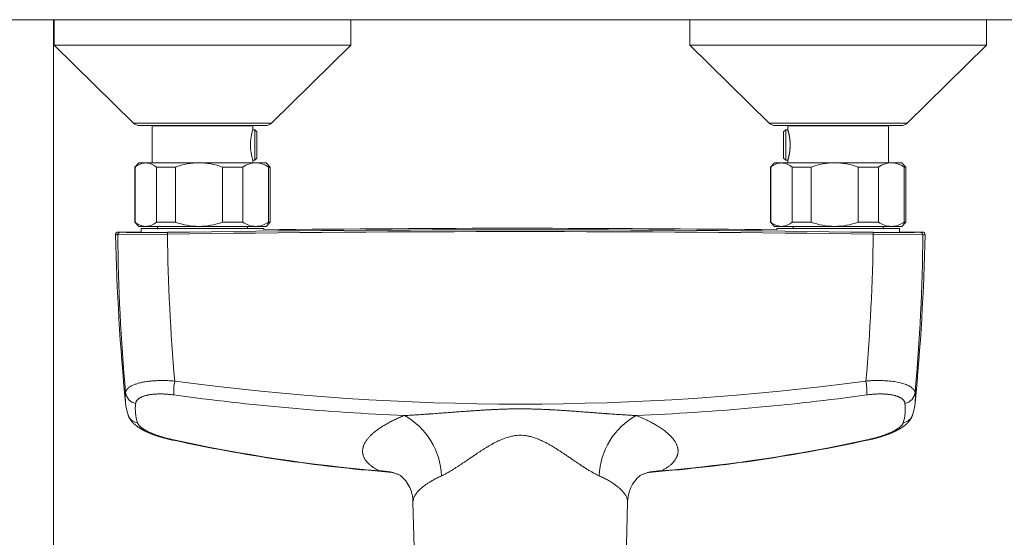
# Model space of a CAD drawing. Header units: millimetres. Extents: x 102382 to 164490, y 45733 to 103316.
# Tile 46 of 183: x 134742 to 134975, y 54768 to 54890. Entities that reach past the tile are written whole.
import ezdxf

# ---------------------------------------------------------------- set-up
doc = ezdxf.new("R2010")
doc.units = ezdxf.units.MM
for name, color, linetype, lineweight, true_color in [('_SA-PORAND', 7, 'Continuous', 9, 0x5b5b5b), ('_SA-PORAND_hatch', 254, 'Continuous', 9, 0xbebebe), ('_SA-SANTEHN', 7, 'Continuous', 0, 0x4c5f99)]:
    doc.layers.add(name, color=color, linetype=linetype, lineweight=lineweight, true_color=true_color)

msp = doc.modelspace()

# ---------------------------------------------------------------- hatches: boundary and pattern name
at = {"layer": '_SA-PORAND_hatch', "true_color": 0xb7c7cc}
h = msp.add_hatch(dxfattribs=at)
h.set_pattern_fill('Grid', color=9, scale=1000, style=0, pattern_type=2)
h.set_pattern_definition([(0, (0, 0), (0, 250), []), (90, (0, 0), (-250, 2e-14), [])])
h.paths.add_polyline_path([(134390, 53890), (135330.63, 53890), (135330.63, 54890), (134390, 54890)], flags=0)

# ---------------------------------------------------------------- linework, layer by layer
at = {"layer": '_SA-PORAND'}
msp.add_lwpolyline([(134390, 53890), (135330.63, 53890), (135330.63, 54890), (134390, 54890)], close=True, dxfattribs=at)
at = {"layer": '_SA-SANTEHN', "lineweight": 0}
for p, q in [((134750.32, 54890), (134750.32, 54884)), ((134750.32, 54890), (134820.32, 54890)), ((134820.32, 54884), (134820.32, 54890)), ((134900.32, 54890), (134900.32, 54884)), ((134900.32, 54890), (134970.32, 54890)), ((134970.32, 54884), (134970.32, 54890)), ((134750.32, 54884), (134769.06, 54865.57)), ((134750.32, 54884), (134820.32, 54884)), ((134801.57, 54865.57), (134820.32, 54884)), ((134900.32, 54884), (134919.06, 54865.57)), ((134900.32, 54884), (134970.32, 54884)), ((134951.57, 54865.57), (134970.32, 54884)), ((134769.06, 54865.57), (134801.57, 54865.57)), ((134770.47, 54865), (134800.17, 54865)), ((134773.28, 54865), (134773.42, 54864.92)), ((134773.42, 54864.92), (134773.42, 54856.2)), ((134773.42, 54864.92), (134797.22, 54864.92)), ((134797.22, 54864.92), (134797.35, 54865)), ((134797.22, 54864.07), (134797.22, 54864.92)), ((134919.06, 54865.57), (134951.57, 54865.57)), ((134920.47, 54865), (134950.17, 54865)), ((134923.28, 54865), (134923.42, 54864.92)), ((134923.42, 54864.92), (134923.42, 54864.07)), ((134923.42, 54864.92), (134947.22, 54864.92)), ((134947.22, 54864.92), (134947.35, 54865)), ((134947.22, 54856.2), (134947.22, 54864.92)), ((134797.28, 54864.07), (134797.22, 54864.07)), ((134797.28, 54864.07), (134797.28, 54864.03)), ((134797.28, 54864.03), (134797.68, 54864.03)), ((134797.68, 54856.81), (134797.68, 54864.03)), ((134797.68, 54864.03), (134798.18, 54863.52)), ((134798.18, 54863.52), (134798.18, 54857.32)), ((134922.45, 54863.52), (134922.95, 54864.03)), ((134922.45, 54857.32), (134922.45, 54863.52)), ((134922.95, 54864.03), (134922.95, 54856.81)), ((134922.95, 54864.03), (134923.35, 54864.03)), ((134923.42, 54864.07), (134923.35, 54864.07)), ((134923.35, 54864.03), (134923.35, 54864.07)), ((134770.32, 54856.2), (134769.32, 54855.2)), ((134769.32, 54855.2), (134769.32, 54842.2)), ((134769.32, 54855.2), (134769.42, 54855.2)), ((134769.42, 54855.2), (134769.42, 54842.2)), ((134770.32, 54856.2), (134771.93, 54856.2)), ((134771.93, 54856.2), (134784.49, 54856.2)), ((134774.45, 54855.2), (134778.93, 54855.2)), ((134774.45, 54842.2), (134774.45, 54855.2)), ((134778.93, 54855.2), (134778.93, 54842.2)), ((134784.49, 54856.2), (134797.87, 54856.2)), ((134790.05, 54842.2), (134790.05, 54855.2)), ((134790.05, 54855.2), (134794.83, 54855.2)), ((134794.83, 54855.2), (134794.83, 54842.2)), ((134797.22, 54856.2), (134797.22, 54856.77)), ((134797.22, 54856.77), (134797.28, 54856.77)), ((134797.68, 54856.81), (134797.28, 54856.81)), ((134797.28, 54856.81), (134797.28, 54856.77)), ((134798.18, 54857.32), (134797.68, 54856.81)), ((134797.87, 54856.2), (134800.32, 54856.2)), ((134801.32, 54855.2), (134800.32, 54856.2)), ((134800.92, 54842.2), (134800.92, 54855.2)), ((134800.92, 54855.2), (134801.32, 54855.2)), ((134801.32, 54842.2), (134801.32, 54855.2)), ((134920.32, 54856.2), (134919.32, 54855.2)), ((134919.32, 54855.2), (134919.32, 54842.2)), ((134919.32, 54855.2), (134919.42, 54855.2)), ((134919.42, 54855.2), (134919.42, 54842.2)), ((134920.32, 54856.2), (134921.93, 54856.2)), ((134921.93, 54856.2), (134934.49, 54856.2)), ((134922.95, 54856.81), (134922.45, 54857.32)), ((134923.35, 54856.81), (134922.95, 54856.81)), ((134923.35, 54856.77), (134923.35, 54856.81)), ((134923.35, 54856.77), (134923.42, 54856.77)), ((134923.42, 54856.77), (134923.42, 54856.2)), ((134924.45, 54855.2), (134928.93, 54855.2)), ((134924.45, 54842.2), (134924.45, 54855.2)), ((134928.93, 54855.2), (134928.93, 54842.2)), ((134934.49, 54856.2), (134947.87, 54856.2)), ((134940.05, 54842.2), (134940.05, 54855.2)), ((134940.05, 54855.2), (134944.83, 54855.2)), ((134944.83, 54855.2), (134944.83, 54842.2)), ((134947.87, 54856.2), (134950.32, 54856.2)), ((134951.32, 54855.2), (134950.32, 54856.2)), ((134950.92, 54842.2), (134950.92, 54855.2)), ((134950.92, 54855.2), (134951.32, 54855.2)), ((134951.32, 54842.2), (134951.32, 54855.2)), ((134769.32, 54842.2), (134770.32, 54841.2)), ((134769.32, 54842.2), (134769.42, 54842.2)), ((134770.32, 54841.2), (134771.93, 54841.2)), ((134771.93, 54841.2), (134784.49, 54841.2)), ((134774.45, 54842.2), (134778.93, 54842.2)), ((134774.72, 54841.2), (134774.72, 54840.7)), ((134784.49, 54841.2), (134797.87, 54841.2)), ((134790.05, 54842.2), (134794.83, 54842.2)), ((134795.92, 54840.7), (134795.92, 54841.2)), ((134797.87, 54841.2), (134800.32, 54841.2)), ((134800.32, 54841.2), (134801.32, 54842.2)), ((134800.92, 54842.2), (134801.32, 54842.2)), ((134919.32, 54842.2), (134920.32, 54841.2)), ((134919.32, 54842.2), (134919.42, 54842.2)), ((134920.32, 54841.2), (134921.93, 54841.2)), ((134921.93, 54841.2), (134934.49, 54841.2)), ((134924.45, 54842.2), (134928.93, 54842.2)), ((134924.72, 54841.2), (134924.72, 54840.7)), ((134934.49, 54841.2), (134947.87, 54841.2)), ((134940.05, 54842.2), (134944.83, 54842.2)), ((134945.92, 54840.7), (134945.92, 54841.2)), ((134947.87, 54841.2), (134950.32, 54841.2)), ((134950.32, 54841.2), (134951.32, 54842.2)), ((134950.92, 54842.2), (134951.32, 54842.2)), ((134765.33, 54839.22), (134764.79, 54839.25)), ((134777.03, 54839.37), (134765.33, 54839.22)), ((134770.82, 54839.96), (134765.39, 54839.87)), ((134765.39, 54839.87), (134765.39, 54839.87)), ((134770.82, 54840.7), (134770.82, 54839.96)), ((134770.82, 54840.7), (134799.82, 54840.7)), ((134799.82, 54840.39), (134799.82, 54840.7)), ((134920.82, 54840.7), (134920.82, 54840.39)), ((134920.82, 54840.7), (134949.82, 54840.7)), ((134955.3, 54839.22), (134943.6, 54839.37)), ((134949.82, 54839.95), (134949.82, 54840.7)), ((134955.24, 54839.86), (134949.82, 54839.96)), ((134955.24, 54839.86), (134955.24, 54839.86)), ((134955.84, 54839.25), (134955.3, 54839.22)), ((134955.84, 54839.25), (134955.84, 54839.25)), ((134778.52, 54790.81), (134778.45, 54790.73)), ((134942.11, 54790.81), (134942.18, 54790.73)), ((134829.23, 54783.22), (134827.07, 54783.47)), ((134893.56, 54783.47), (134891.41, 54783.22)), ((134834.99, 54776.08), (134835.51, 54757.04)), ((134885.12, 54757.04), (134885.64, 54776.08))]:
    msp.add_line(p, q, dxfattribs=at)
at = {"layer": '_SA-SANTEHN', "lineweight": 13}
for points in [[(135150.32, 54890), (134570.32, 54890)], [(135123.95, 54890), (134596.68, 54890)]]:
    msp.add_lwpolyline(points, dxfattribs=at)
at = {"layer": '_SA-SANTEHN', "lineweight": 0}
for centre, radius, start, end in [((134770.47, 54867), 2, 225.4958, 270), ((134800.17, 54867), 2, 270, 314.5042), ((134920.47, 54867), 2, 225.4958, 270), ((134950.17, 54867), 2, 270, 314.5042), ((134808.54, 54860.42), 11.9, 162.1381, 197.8604), ((134772.12, 54852.06), 4.14, 92.6393, 130.7424), ((134771.74, 54852.06), 4.14, 49.2575, 87.3608), ((134784.63, 54839.45), 16.75, 90.4899, 109.9046), ((134784.35, 54839.45), 16.75, 70.0962, 89.5094), ((134798.04, 54850.55), 5.66, 91.7253, 124.6329), ((134797.7, 54850.55), 5.66, 55.364, 88.2778), ((134922.12, 54852.06), 4.14, 92.6393, 130.7424), ((134921.74, 54852.06), 4.14, 49.2575, 87.3608), ((134934.63, 54839.45), 16.75, 90.4899, 109.9046), ((134934.35, 54839.45), 16.75, 70.0962, 89.5094), ((134948.04, 54850.55), 5.66, 91.7253, 124.6329), ((134947.7, 54850.55), 5.66, 55.364, 88.2778), ((134772.12, 54845.34), 4.14, 229.2575, 267.3607), ((134771.74, 54845.34), 4.14, 272.6392, 310.7425), ((134784.63, 54857.95), 16.75, 250.0952, 269.5104), ((134784.35, 54857.95), 16.75, 270.49, 289.9045), ((134798.04, 54846.86), 5.66, 235.3641, 268.2776), ((134797.7, 54846.86), 5.66, 271.7221, 304.6361), ((134922.12, 54845.34), 4.14, 229.2575, 267.3607), ((134921.74, 54845.34), 4.14, 272.6392, 310.7425), ((134934.63, 54857.95), 16.75, 250.0952, 269.5104), ((134934.35, 54857.95), 16.75, 270.49, 289.9045), ((134948.04, 54846.86), 5.66, 235.3641, 268.2776), ((134947.7, 54846.86), 5.66, 271.7221, 304.6361), ((134765.39, 54839.26), 0.603, 90.3602, 181.1518), ((135304.43, 54851.48), 539.78, 181.2981, 185.5201), ((134765.93, 54839.21), 0.599, 91.3191, 178.9291), ((135226.18, 54843.33), 460.86, 180.5114, 185.152), ((134860.24, 49080.95), 5759.02, 89.170581, 90.827828), ((134778.11, 54839.47), 1.09, 161.9802, 185.0703), ((135270.43, 54846.7), 493.46, 180.8516, 184.8834), ((134860.23, 49014.53), 5825.87, 89.180573, 90.817839), ((134860.27, 49873.64), 4967.12, 89.30155, 90.69732), ((134450.2, 54846.7), 493.46, 355.1166, 359.1481), ((134942.52, 54839.46), 1.09, 354.926, 18.0191), ((134494.45, 54843.33), 460.87, 354.848, 359.4881), ((134416.21, 54851.48), 539.77, 354.4798, 358.7017), ((134954.7, 54839.2), 0.599, 1.0493, 88.6997), ((134955.24, 54839.26), 0.604, 358.9236, 89.8119), ((134791.62, 54802.21), 13.09, 169.0507, 183.4272), ((134860.32, 55412.12), 612.87, 262.35355, 277.64645), ((134929.01, 54802.21), 13.09, 356.5728, 10.9493), ((134770.08, 54802.31), 2.93, 187.1855, 259.5125), ((134950.55, 54802.31), 2.93, 280.4875, 352.8145), ((134780.32, 54800.81), 13.22, 185.4382, 198.0693), ((134780.47, 54798.14), 11, 173.2315, 197.4917), ((134857.75, 55380.5), 584.47, 262.21221, 267.56886), ((134862.88, 55380.49), 584.46, 272.43112, 277.78785), ((134940.16, 54798.14), 11, 342.5084, 6.7684), ((134940.31, 54800.81), 13.22, 341.9308, 354.5619), ((134770.41, 54797.61), 2.81, 198.7485, 261.1684), ((134824.68, 54781.66), 17.05, 2.25, 60.9652), ((134895.91, 54781.68), 17.01, 118.9596, 177.8252), ((134950.22, 54797.61), 2.81, 278.8317, 341.2466), ((134860.26, 55168.06), 386.1, 257.7674, 265.3921), ((134860.4, 55168.33), 386.3, 257.7629, 265.0497), ((134860.37, 55168.08), 386.12, 274.6077, 282.2325), ((134860.23, 55168.33), 386.3, 274.9503, 282.2371), ((134827.52, 54773.5), 9.98, 62.8332, 92.5935), ((134893.11, 54773.5), 9.98, 87.4065, 117.1686)]:
    msp.add_arc(centre, radius, start, end, dxfattribs=at)
at = {"layer": '_SA-SANTEHN', "lineweight": 0, "extrusion": (0, 0, -1)}
for centre, radius, start, end in [((-134766.08, 54843.65), 3.85, 272.433, 280.3582), ((-134771.62, 55084.81), 245.07, 268.7235, 271.3332), ((-134949.04, 55086.08), 246.34, 268.6799, 271.2762), ((-134954.65, 54842.67), 2.87, 258.0934, 268.6957), ((-134778.73, 54800.67), 11.62, 354.5201, 6.3353), ((-134941.9, 54800.66), 11.63, 173.6659, 185.4754), ((-134828.56, 54775.64), 7.6, 95.0242, 117.4365), ((-134892.07, 54775.63), 7.61, 62.4625, 84.9804), ((-134826.91, 54776.16), 8.08, 129.3719, 180.6064), ((-134893.74, 54776.16), 8.1, 359.4146, 50.4125)]:
    msp.add_arc(centre, radius, start, end, dxfattribs=at)
at = {"layer": '_SA-SANTEHN', "lineweight": 0}
for points, knots in [([(134923.42, 54856.77), (134923.42, 54856.77), (134923.41, 54856.77), (134923.42, 54856.78), (134923.42, 54856.8), (134923.43, 54856.83), (134923.44, 54856.86), (134923.45, 54856.89), (134923.46, 54856.93), (134923.48, 54856.98), (134923.49, 54857.03), (134923.51, 54857.09), (134923.53, 54857.15), (134923.55, 54857.22), (134923.56, 54857.29), (134923.59, 54857.39), (134923.62, 54857.52), (134923.66, 54857.67), (134923.69, 54857.82), (134923.72, 54857.95), (134923.75, 54858.1), (134923.78, 54858.26), (134923.82, 54858.44), (134923.85, 54858.63), (134923.88, 54858.81), (134923.9, 54859), (134923.92, 54859.19), (134923.94, 54859.38), (134923.96, 54859.58), (134923.97, 54859.77), (134923.98, 54859.98), (134923.99, 54860.18), (134923.99, 54860.35), (134923.99, 54860.53), (134923.99, 54860.75), (134923.98, 54860.99), (134923.96, 54861.2), (134923.95, 54861.37), (134923.94, 54861.52), (134923.92, 54861.66), (134923.91, 54861.79), (134923.89, 54861.93), (134923.87, 54862.06), (134923.85, 54862.19), (134923.83, 54862.32), (134923.81, 54862.44), (134923.79, 54862.56), (134923.76, 54862.71), (134923.73, 54862.88), (134923.69, 54863.06), (134923.65, 54863.2), (134923.62, 54863.32), (134923.6, 54863.43), (134923.57, 54863.55), (134923.54, 54863.65), (134923.51, 54863.75), (134923.49, 54863.83), (134923.47, 54863.91), (134923.44, 54863.98), (134923.43, 54864.02), (134923.42, 54864.05), (134923.42, 54864.06), (134923.42, 54864.07), (134923.42, 54864.07), (134923.42, 54864.07)], [0, 0, 0, 0, 0.000788, 0.023716, 0.040286, 0.056905, 0.069496, 0.082109, 0.094841, 0.107573, 0.120393, 0.133212, 0.146152, 0.159113, 0.172012, 0.184933, 0.207733, 0.230648, 0.247185, 0.263766, 0.280492, 0.297263, 0.317592, 0.338003, 0.35519, 0.372427, 0.390701, 0.409039, 0.425913, 0.442839, 0.461687, 0.480609, 0.493339, 0.506093, 0.528617, 0.551269, 0.567634, 0.584046, 0.596622, 0.609218, 0.62193, 0.634642, 0.647439, 0.660235, 0.673149, 0.686084, 0.699138, 0.712213, 0.735287, 0.75848, 0.77522, 0.792005, 0.808808, 0.825657, 0.846087, 0.866603, 0.883884, 0.901219, 0.92559, 0.950198, 0.962586, 0.974974, 0.987476, 1, 1, 1, 1]), ([(134767.18, 54801.95), (134767.19, 54802.02), (134767.21, 54802.16), (134767.29, 54802.37), (134767.41, 54802.57), (134767.55, 54802.77), (134767.73, 54802.96), (134767.93, 54803.14), (134768.17, 54803.31), (134768.44, 54803.48), (134768.74, 54803.64), (134769.08, 54803.79), (134769.44, 54803.93), (134769.82, 54804.06), (134770.24, 54804.19), (134770.67, 54804.3), (134771.11, 54804.4), (134771.58, 54804.49), (134772.07, 54804.57), (134772.49, 54804.63), (134772.83, 54804.66), (134773.08, 54804.69), (134773.33, 54804.71), (134773.58, 54804.74), (134773.84, 54804.75), (134774.1, 54804.77), (134774.46, 54804.79), (134774.93, 54804.81), (134775.51, 54804.82), (134776.12, 54804.82), (134776.76, 54804.81), (134777.41, 54804.79), (134778.08, 54804.75), (134778.54, 54804.71), (134778.77, 54804.7)], [0, 0, 0, 0, 0.036613, 0.073044, 0.109226, 0.145094, 0.180582, 0.21563, 0.250178, 0.286027, 0.321876, 0.357681, 0.3934, 0.428989, 0.464405, 0.499609, 0.53341, 0.56766, 0.602322, 0.637355, 0.653195, 0.669097, 0.685057, 0.701071, 0.717135, 0.733244, 0.749394, 0.782853, 0.817212, 0.852405, 0.888359, 0.924998, 0.96224, 1, 1, 1, 1]), ([(134941.86, 54804.7), (134942.17, 54804.72), (134942.77, 54804.77), (134943.66, 54804.81), (134944.54, 54804.82), (134945.4, 54804.82), (134946.24, 54804.79), (134947.05, 54804.74), (134947.83, 54804.66), (134948.57, 54804.57), (134949.28, 54804.45), (134949.95, 54804.31), (134950.56, 54804.14), (134951.12, 54803.96), (134951.63, 54803.76), (134952.07, 54803.54), (134952.46, 54803.3), (134952.79, 54803.06), (134953.06, 54802.8), (134953.26, 54802.52), (134953.4, 54802.24), (134953.44, 54802.05), (134953.45, 54801.95)], [0, 0, 0, 0, 0.049751, 0.099486, 0.149223, 0.198975, 0.248758, 0.298587, 0.348485, 0.398483, 0.448626, 0.49897, 0.54937, 0.599662, 0.649882, 0.700047, 0.750166, 0.800237, 0.850256, 0.900222, 0.950133, 1, 1, 1, 1]), ([(134778.55, 54801.43), (134778.42, 54801.44), (134778.16, 54801.48), (134777.76, 54801.52), (134777.37, 54801.56), (134776.98, 54801.59), (134776.6, 54801.62), (134776.22, 54801.64), (134775.85, 54801.65), (134775.49, 54801.65), (134775.13, 54801.65), (134774.77, 54801.65), (134774.42, 54801.63), (134774.08, 54801.61), (134773.75, 54801.58), (134773.43, 54801.55), (134773.12, 54801.51), (134772.82, 54801.46), (134772.53, 54801.41), (134772.25, 54801.35), (134771.99, 54801.29), (134771.73, 54801.22), (134771.48, 54801.14), (134771.25, 54801.06), (134771.04, 54800.97), (134770.84, 54800.88), (134770.65, 54800.78), (134770.48, 54800.68), (134770.32, 54800.57), (134770.17, 54800.46), (134770.04, 54800.34), (134769.92, 54800.22), (134769.82, 54800.1), (134769.73, 54799.97), (134769.66, 54799.84), (134769.61, 54799.71), (134769.57, 54799.57), (134769.56, 54799.48), (134769.55, 54799.43)], [0, 0, 0, 0, 0.028091, 0.056168, 0.084276, 0.112461, 0.140623, 0.168138, 0.195618, 0.223105, 0.250641, 0.278721, 0.30669, 0.334594, 0.362478, 0.390544, 0.418131, 0.445601, 0.473, 0.500377, 0.528272, 0.556168, 0.584113, 0.612158, 0.640161, 0.667516, 0.694872, 0.722274, 0.749766, 0.777757, 0.805688, 0.833602, 0.861546, 0.889666, 0.91731, 0.944885, 0.972434, 1, 1, 1, 1]), ([(134951.08, 54799.43), (134951.07, 54799.48), (134951.06, 54799.57), (134951.02, 54799.71), (134950.96, 54799.85), (134950.89, 54799.98), (134950.81, 54800.11), (134950.7, 54800.23), (134950.59, 54800.35), (134950.46, 54800.46), (134950.31, 54800.57), (134950.15, 54800.68), (134949.97, 54800.79), (134949.78, 54800.88), (134949.58, 54800.98), (134949.36, 54801.06), (134949.13, 54801.15), (134948.88, 54801.22), (134948.63, 54801.29), (134948.36, 54801.36), (134948.08, 54801.42), (134947.79, 54801.47), (134947.48, 54801.51), (134947.17, 54801.55), (134946.85, 54801.59), (134946.52, 54801.61), (134946.18, 54801.63), (134945.84, 54801.65), (134945.48, 54801.65), (134945.09, 54801.66), (134944.67, 54801.65), (134944.26, 54801.63), (134943.83, 54801.61), (134943.4, 54801.57), (134942.96, 54801.53), (134942.52, 54801.49), (134942.23, 54801.45), (134942.08, 54801.43)], [0, 0, 0, 0, 0.028087, 0.056159, 0.084264, 0.112448, 0.140592, 0.168082, 0.195546, 0.223029, 0.250574, 0.278633, 0.3066, 0.334521, 0.362444, 0.390542, 0.418162, 0.445688, 0.473168, 0.500649, 0.5286, 0.556541, 0.58452, 0.612589, 0.640573, 0.667884, 0.695206, 0.722583, 0.750058, 0.781193, 0.812292, 0.843416, 0.874628, 0.906011, 0.937327, 0.968636, 1, 1, 1, 1]), ([(134832.96, 54796.56), (134833.15, 54796.57), (134833.55, 54796.59), (134834.15, 54796.62), (134834.78, 54796.65), (134835.43, 54796.69), (134836.1, 54796.73), (134836.79, 54796.78), (134837.47, 54796.82), (134838.13, 54796.87), (134838.6, 54796.9), (134838.9, 54796.92), (134839.03, 54796.93), (134839.16, 54796.94), (134839.29, 54796.95), (134839.42, 54796.96), (134839.55, 54796.97), (134839.68, 54796.98), (134840.03, 54797), (134840.6, 54797.05), (134841.44, 54797.11), (134842.33, 54797.18), (134843.27, 54797.25), (134844.22, 54797.32), (134845.12, 54797.39), (134845.96, 54797.45), (134846.74, 54797.51), (134847.52, 54797.57), (134848.37, 54797.63), (134849.27, 54797.69), (134850.22, 54797.75), (134851.16, 54797.81), (134851.85, 54797.86), (134852.31, 54797.88), (134852.54, 54797.9), (134852.76, 54797.91), (134852.99, 54797.92), (134853.21, 54797.93), (134853.44, 54797.94), (134853.83, 54797.96), (134854.38, 54797.99), (134855.14, 54798.02), (134855.97, 54798.05), (134856.87, 54798.08), (134857.76, 54798.11), (134858.62, 54798.12), (134859.47, 54798.13), (134860.34, 54798.14), (134861.23, 54798.13), (134862.16, 54798.12), (134863.11, 54798.1), (134864.07, 54798.07), (134864.93, 54798.04), (134865.67, 54798.02), (134866.13, 54797.99), (134866.43, 54797.98), (134866.57, 54797.97), (134866.72, 54797.97), (134866.86, 54797.96), (134867, 54797.95), (134867.14, 54797.95), (134867.49, 54797.93), (134868.06, 54797.9), (134868.89, 54797.85), (134869.78, 54797.79), (134870.72, 54797.73), (134871.68, 54797.67), (134872.54, 54797.61), (134873.29, 54797.55), (134873.91, 54797.51), (134874.54, 54797.46), (134875.16, 54797.41), (134875.89, 54797.36), (134876.73, 54797.3), (134877.68, 54797.22), (134878.61, 54797.15), (134879.53, 54797.08), (134880.17, 54797.04), (134880.55, 54797.01), (134880.67, 54797), (134880.78, 54796.99), (134880.9, 54796.98), (134881.03, 54796.97), (134881.37, 54796.95), (134881.9, 54796.91), (134882.61, 54796.86), (134883.31, 54796.81), (134883.99, 54796.77), (134884.65, 54796.73), (134885.29, 54796.69), (134885.92, 54796.65), (134886.52, 54796.62), (134887.1, 54796.59), (134887.49, 54796.57), (134887.67, 54796.56)], [0, 0, 0, 0, 0.010882, 0.022135, 0.033759, 0.045754, 0.058119, 0.070854, 0.08396, 0.095561, 0.107436, 0.109801, 0.112177, 0.114563, 0.11696, 0.119368, 0.121786, 0.124215, 0.126371, 0.140921, 0.155649, 0.172602, 0.189785, 0.207198, 0.224841, 0.238865, 0.253097, 0.267498, 0.28168, 0.299414, 0.316795, 0.333824, 0.3505, 0.354638, 0.358753, 0.362847, 0.366918, 0.370967, 0.374996, 0.379625, 0.392246, 0.404707, 0.421311, 0.437624, 0.453648, 0.469383, 0.484831, 0.499994, 0.516512, 0.533368, 0.550564, 0.568102, 0.585983, 0.597169, 0.608486, 0.611045, 0.61361, 0.616182, 0.618761, 0.621346, 0.623938, 0.626329, 0.640544, 0.65503, 0.671822, 0.688968, 0.706467, 0.72432, 0.735723, 0.747267, 0.758667, 0.769918, 0.781078, 0.798646, 0.815985, 0.833094, 0.849974, 0.866386, 0.868519, 0.870648, 0.872773, 0.874894, 0.877423, 0.87996, 0.893352, 0.90641, 0.919316, 0.931878, 0.944094, 0.955965, 0.967492, 0.978673, 0.989509, 1, 1, 1, 1]), ([(134767.75, 54796.71), (134767.76, 54796.69), (134767.77, 54796.65), (134767.78, 54796.6), (134767.8, 54796.56), (134767.81, 54796.54), (134767.82, 54796.51), (134767.83, 54796.49), (134767.84, 54796.46), (134767.85, 54796.42), (134767.88, 54796.37), (134767.9, 54796.3), (134767.94, 54796.22), (134767.99, 54796.12), (134768.04, 54796.02), (134768.12, 54795.89), (134768.21, 54795.74), (134768.32, 54795.57), (134768.41, 54795.44), (134768.47, 54795.36), (134768.51, 54795.31), (134768.55, 54795.26), (134768.59, 54795.21), (134768.63, 54795.16), (134768.67, 54795.11), (134768.72, 54795.06), (134768.76, 54795.01), (134768.8, 54794.97), (134768.83, 54794.94), (134768.86, 54794.9), (134768.89, 54794.87), (134768.91, 54794.85), (134768.94, 54794.82), (134768.97, 54794.79), (134769, 54794.76), (134769.03, 54794.73), (134769.07, 54794.69), (134769.11, 54794.65), (134769.15, 54794.62), (134769.18, 54794.59), (134769.21, 54794.56), (134769.24, 54794.53), (134769.28, 54794.5), (134769.32, 54794.46), (134769.37, 54794.42), (134769.42, 54794.38), (134769.47, 54794.34), (134769.5, 54794.31), (134769.54, 54794.28), (134769.58, 54794.25), (134769.62, 54794.22), (134769.65, 54794.19), (134769.68, 54794.17), (134769.71, 54794.14), (134769.75, 54794.12), (134769.79, 54794.08), (134769.85, 54794.04), (134769.91, 54794), (134769.97, 54793.96), (134770.02, 54793.92), (134770.07, 54793.88), (134770.12, 54793.85), (134770.19, 54793.8), (134770.25, 54793.76), (134770.31, 54793.72), (134770.37, 54793.68), (134770.44, 54793.64), (134770.51, 54793.59), (134770.59, 54793.54), (134770.67, 54793.5), (134770.74, 54793.46), (134770.8, 54793.42), (134770.86, 54793.39), (134770.92, 54793.35), (134770.98, 54793.32), (134771.05, 54793.28), (134771.12, 54793.24), (134771.19, 54793.2), (134771.26, 54793.16), (134771.34, 54793.12), (134771.42, 54793.08), (134771.5, 54793.04), (134771.57, 54793), (134771.65, 54792.96), (134771.74, 54792.92), (134771.82, 54792.88), (134771.9, 54792.84), (134771.98, 54792.8), (134772.06, 54792.76), (134772.14, 54792.73), (134772.21, 54792.7), (134772.28, 54792.66), (134772.36, 54792.63), (134772.44, 54792.59), (134772.53, 54792.56), (134772.6, 54792.52), (134772.68, 54792.49), (134772.74, 54792.47), (134772.79, 54792.44), (134772.84, 54792.43), (134772.88, 54792.41), (134772.92, 54792.39), (134772.98, 54792.37), (134773.05, 54792.34), (134773.14, 54792.3), (134773.26, 54792.25), (134773.43, 54792.19), (134773.64, 54792.11), (134773.85, 54792.03), (134774.03, 54791.97), (134774.16, 54791.92), (134774.25, 54791.89), (134774.33, 54791.86), (134774.41, 54791.84), (134774.47, 54791.82), (134774.52, 54791.8), (134774.55, 54791.79), (134774.58, 54791.78), (134774.62, 54791.77), (134774.66, 54791.75), (134774.73, 54791.73), (134774.81, 54791.7), (134774.91, 54791.67), (134775.02, 54791.64), (134775.14, 54791.6), (134775.29, 54791.55), (134775.44, 54791.5), (134775.59, 54791.46), (134775.73, 54791.42), (134775.87, 54791.38), (134776.01, 54791.34), (134776.17, 54791.29), (134776.34, 54791.25), (134776.55, 54791.19), (134776.78, 54791.13), (134777, 54791.07), (134777.18, 54791.03), (134777.33, 54790.99), (134777.45, 54790.96), (134777.56, 54790.93), (134777.65, 54790.91), (134777.72, 54790.9), (134777.78, 54790.88), (134777.83, 54790.87), (134777.87, 54790.86), (134777.92, 54790.85), (134777.98, 54790.83), (134778.07, 54790.81), (134778.18, 54790.79), (134778.31, 54790.76), (134778.4, 54790.74), (134778.45, 54790.73)], [0, 0, 0, 0, 0.005259, 0.009527, 0.012807, 0.015153, 0.017313, 0.01953, 0.021803, 0.024191, 0.029936, 0.036241, 0.042471, 0.053071, 0.063413, 0.073659, 0.091737, 0.109563, 0.12717, 0.13303, 0.138702, 0.144099, 0.149587, 0.155433, 0.162175, 0.167928, 0.173826, 0.179297, 0.183859, 0.18778, 0.191616, 0.194872, 0.198234, 0.201726, 0.205584, 0.210183, 0.215468, 0.220446, 0.225146, 0.229212, 0.233, 0.236624, 0.240817, 0.247104, 0.253388, 0.259308, 0.264595, 0.269302, 0.273044, 0.277573, 0.282418, 0.286564, 0.289979, 0.292828, 0.297463, 0.302596, 0.308595, 0.315605, 0.322793, 0.328481, 0.332842, 0.339429, 0.347041, 0.353266, 0.359172, 0.365681, 0.372923, 0.381066, 0.389282, 0.397335, 0.4044, 0.410649, 0.416272, 0.421908, 0.42829, 0.43519, 0.442422, 0.449039, 0.455254, 0.462281, 0.470911, 0.477925, 0.484482, 0.49178, 0.499378, 0.507418, 0.514657, 0.521291, 0.528372, 0.535885, 0.541757, 0.547599, 0.554089, 0.561469, 0.568671, 0.575235, 0.581164, 0.586434, 0.590935, 0.594654, 0.597595, 0.600557, 0.605316, 0.611448, 0.618686, 0.625971, 0.642285, 0.658279, 0.674807, 0.692405, 0.698853, 0.705434, 0.711984, 0.717649, 0.722309, 0.725909, 0.728542, 0.730312, 0.732482, 0.736201, 0.741082, 0.747125, 0.754328, 0.762464, 0.770439, 0.782359, 0.793532, 0.80396, 0.814308, 0.823823, 0.8336, 0.84427, 0.855834, 0.870732, 0.886891, 0.904314, 0.914977, 0.924754, 0.933463, 0.941104, 0.946448, 0.951108, 0.955084, 0.958376, 0.961134, 0.964046, 0.968383, 0.974146, 0.981335, 0.989953, 1, 1, 1, 1]), ([(134769.98, 54794.83), (134770, 54794.79), (134770.03, 54794.7), (134770.1, 54794.57), (134770.18, 54794.43), (134770.29, 54794.3), (134770.4, 54794.16), (134770.54, 54794.02), (134770.69, 54793.88), (134770.86, 54793.75), (134771.04, 54793.61), (134771.24, 54793.47), (134771.45, 54793.33), (134771.68, 54793.19), (134771.93, 54793.05), (134772.18, 54792.91), (134772.45, 54792.78), (134772.74, 54792.64), (134773.03, 54792.51), (134773.34, 54792.38), (134773.66, 54792.25), (134773.99, 54792.12), (134774.33, 54791.99), (134774.67, 54791.87), (134775.03, 54791.75), (134775.41, 54791.63), (134775.82, 54791.5), (134776.25, 54791.37), (134776.69, 54791.25), (134777.14, 54791.13), (134777.59, 54791.02), (134778.06, 54790.91), (134778.37, 54790.84), (134778.52, 54790.81)], [0, 0, 0, 0, 0.031361, 0.062698, 0.094068, 0.125525, 0.156786, 0.188003, 0.219228, 0.250518, 0.281814, 0.313034, 0.344231, 0.375462, 0.406907, 0.43825, 0.469548, 0.500859, 0.532106, 0.563333, 0.594598, 0.625958, 0.656994, 0.688025, 0.719105, 0.750288, 0.785797, 0.821302, 0.856882, 0.892619, 0.928368, 0.964136, 1, 1, 1, 1]), ([(134827.07, 54783.47), (134826.93, 54783.54), (134826.67, 54783.68), (134826.29, 54783.89), (134825.94, 54784.11), (134825.6, 54784.33), (134825.29, 54784.55), (134824.99, 54784.78), (134824.73, 54785.01), (134824.49, 54785.23), (134824.27, 54785.45), (134824.08, 54785.67), (134823.9, 54785.9), (134823.73, 54786.13), (134823.59, 54786.36), (134823.45, 54786.61), (134823.34, 54786.87), (134823.24, 54787.13), (134823.17, 54787.4), (134823.12, 54787.66), (134823.09, 54787.93), (134823.09, 54788.2), (134823.1, 54788.45), (134823.14, 54788.71), (134823.19, 54788.96), (134823.26, 54789.21), (134823.34, 54789.47), (134823.45, 54789.72), (134823.57, 54789.97), (134823.7, 54790.22), (134823.85, 54790.47), (134824.02, 54790.71), (134824.21, 54790.96), (134824.41, 54791.21), (134824.63, 54791.46), (134824.87, 54791.71), (134825.12, 54791.97), (134825.4, 54792.23), (134825.7, 54792.49), (134826.01, 54792.74), (134826.34, 54793), (134826.7, 54793.27), (134827.08, 54793.54), (134827.5, 54793.81), (134827.93, 54794.09), (134828.38, 54794.36), (134828.86, 54794.63), (134829.35, 54794.9), (134829.84, 54795.16), (134830.34, 54795.41), (134830.83, 54795.65), (134831.34, 54795.88), (134831.87, 54796.11), (134832.4, 54796.34), (134832.77, 54796.49), (134832.96, 54796.56)], [0, 0, 0, 0, 0.020098, 0.040133, 0.060115, 0.080055, 0.099967, 0.119861, 0.139749, 0.157985, 0.176235, 0.194508, 0.212814, 0.231161, 0.249559, 0.26956, 0.289541, 0.309515, 0.329494, 0.349489, 0.369513, 0.389471, 0.40773, 0.42599, 0.44426, 0.46255, 0.480869, 0.499226, 0.516603, 0.533996, 0.551416, 0.568871, 0.58637, 0.603921, 0.621532, 0.638988, 0.657248, 0.675523, 0.693822, 0.712156, 0.730535, 0.748967, 0.768998, 0.789015, 0.80903, 0.829057, 0.849107, 0.869193, 0.88936, 0.907831, 0.926276, 0.944706, 0.96313, 0.981558, 1, 1, 1, 1]), ([(134887.67, 54796.56), (134887.88, 54796.48), (134888.28, 54796.32), (134888.86, 54796.07), (134889.43, 54795.82), (134889.98, 54795.56), (134890.51, 54795.3), (134891.03, 54795.04), (134891.51, 54794.79), (134891.96, 54794.54), (134892.38, 54794.29), (134892.79, 54794.04), (134893.18, 54793.79), (134893.56, 54793.54), (134893.94, 54793.28), (134894.3, 54793), (134894.66, 54792.72), (134895, 54792.44), (134895.32, 54792.16), (134895.61, 54791.87), (134895.89, 54791.59), (134896.14, 54791.31), (134896.36, 54791.05), (134896.56, 54790.79), (134896.74, 54790.53), (134896.9, 54790.27), (134897.05, 54790.01), (134897.17, 54789.74), (134897.29, 54789.47), (134897.38, 54789.19), (134897.45, 54788.91), (134897.5, 54788.64), (134897.53, 54788.36), (134897.54, 54788.09), (134897.52, 54787.83), (134897.48, 54787.57), (134897.43, 54787.33), (134897.36, 54787.09), (134897.27, 54786.85), (134897.17, 54786.61), (134897.04, 54786.37), (134896.88, 54786.12), (134896.7, 54785.87), (134896.5, 54785.63), (134896.28, 54785.38), (134896.04, 54785.14), (134895.78, 54784.91), (134895.5, 54784.68), (134895.22, 54784.47), (134894.92, 54784.26), (134894.61, 54784.06), (134894.28, 54783.86), (134893.93, 54783.66), (134893.69, 54783.53), (134893.56, 54783.47)], [0, 0, 0, 0, 0.020218, 0.040349, 0.060404, 0.080397, 0.100339, 0.120243, 0.140122, 0.158333, 0.176542, 0.19476, 0.212996, 0.231259, 0.249559, 0.269643, 0.289675, 0.309668, 0.329635, 0.349588, 0.36954, 0.389558, 0.407887, 0.426184, 0.444457, 0.462716, 0.480971, 0.499231, 0.519183, 0.539124, 0.559067, 0.579025, 0.599009, 0.619034, 0.639051, 0.657371, 0.675679, 0.693983, 0.712294, 0.73062, 0.74897, 0.769065, 0.789123, 0.809155, 0.829172, 0.849188, 0.869213, 0.889386, 0.90788, 0.926338, 0.94477, 0.963184, 0.981591, 1, 1, 1, 1]), ([(134942.11, 54790.81), (134942.27, 54790.84), (134942.58, 54790.91), (134943.04, 54791.02), (134943.49, 54791.13), (134943.94, 54791.25), (134944.39, 54791.38), (134944.82, 54791.5), (134945.23, 54791.63), (134945.61, 54791.75), (134945.97, 54791.87), (134946.31, 54792), (134946.65, 54792.12), (134946.98, 54792.25), (134947.3, 54792.38), (134947.61, 54792.51), (134947.91, 54792.65), (134948.19, 54792.78), (134948.46, 54792.92), (134948.72, 54793.06), (134948.96, 54793.2), (134949.19, 54793.33), (134949.4, 54793.47), (134949.59, 54793.61), (134949.79, 54793.76), (134949.97, 54793.91), (134950.14, 54794.06), (134950.28, 54794.22), (134950.41, 54794.38), (134950.51, 54794.53), (134950.59, 54794.68), (134950.63, 54794.78), (134950.65, 54794.83)], [0, 0, 0, 0, 0.035891, 0.071715, 0.107551, 0.143391, 0.179078, 0.214704, 0.250348, 0.281645, 0.312834, 0.343969, 0.375104, 0.40656, 0.437902, 0.469188, 0.500475, 0.531811, 0.563095, 0.594386, 0.625739, 0.656865, 0.687946, 0.719036, 0.750191, 0.785771, 0.821299, 0.856857, 0.892592, 0.928376, 0.964151, 1, 1, 1, 1]), ([(134942.18, 54790.73), (134942.29, 54790.75), (134942.5, 54790.8), (134942.81, 54790.87), (134943.11, 54790.94), (134943.39, 54791.01), (134943.65, 54791.08), (134943.9, 54791.14), (134944.13, 54791.2), (134944.35, 54791.26), (134944.56, 54791.32), (134944.75, 54791.38), (134944.93, 54791.43), (134945.09, 54791.48), (134945.24, 54791.52), (134945.36, 54791.56), (134945.48, 54791.59), (134945.57, 54791.62), (134945.65, 54791.65), (134945.71, 54791.67), (134945.76, 54791.68), (134945.79, 54791.69), (134945.81, 54791.7), (134945.84, 54791.71), (134945.86, 54791.72), (134945.89, 54791.73), (134945.93, 54791.74), (134945.98, 54791.76), (134946.05, 54791.78), (134946.13, 54791.81), (134946.23, 54791.84), (134946.32, 54791.87), (134946.45, 54791.92), (134946.59, 54791.97), (134946.75, 54792.02), (134946.89, 54792.07), (134947, 54792.12), (134947.12, 54792.16), (134947.21, 54792.19), (134947.29, 54792.22), (134947.34, 54792.25), (134947.4, 54792.27), (134947.46, 54792.29), (134947.5, 54792.31), (134947.54, 54792.32), (134947.59, 54792.34), (134947.64, 54792.36), (134947.7, 54792.39), (134947.77, 54792.41), (134947.83, 54792.44), (134947.9, 54792.47), (134947.96, 54792.5), (134948.02, 54792.52), (134948.07, 54792.54), (134948.11, 54792.56), (134948.16, 54792.58), (134948.2, 54792.6), (134948.26, 54792.62), (134948.32, 54792.65), (134948.39, 54792.69), (134948.48, 54792.73), (134948.58, 54792.77), (134948.67, 54792.81), (134948.76, 54792.86), (134948.85, 54792.9), (134948.94, 54792.94), (134949.02, 54792.98), (134949.11, 54793.03), (134949.2, 54793.07), (134949.28, 54793.11), (134949.36, 54793.16), (134949.45, 54793.21), (134949.55, 54793.26), (134949.65, 54793.32), (134949.76, 54793.38), (134949.87, 54793.44), (134949.97, 54793.5), (134950.05, 54793.55), (134950.1, 54793.58), (134950.13, 54793.6), (134950.17, 54793.62), (134950.21, 54793.65), (134950.26, 54793.68), (134950.31, 54793.71), (134950.36, 54793.74), (134950.4, 54793.77), (134950.44, 54793.8), (134950.49, 54793.83), (134950.53, 54793.86), (134950.57, 54793.89), (134950.61, 54793.92), (134950.65, 54793.95), (134950.69, 54793.97), (134950.72, 54793.99), (134950.75, 54794.02), (134950.79, 54794.05), (134950.84, 54794.08), (134950.89, 54794.12), (134950.94, 54794.16), (134950.99, 54794.2), (134951.03, 54794.23), (134951.07, 54794.26), (134951.1, 54794.29), (134951.15, 54794.32), (134951.2, 54794.36), (134951.24, 54794.4), (134951.28, 54794.43), (134951.31, 54794.46), (134951.34, 54794.49), (134951.38, 54794.52), (134951.43, 54794.56), (134951.47, 54794.61), (134951.52, 54794.65), (134951.56, 54794.69), (134951.6, 54794.73), (134951.64, 54794.76), (134951.68, 54794.8), (134951.72, 54794.85), (134951.77, 54794.9), (134951.83, 54794.96), (134951.87, 54795.01), (134951.92, 54795.06), (134951.97, 54795.12), (134952.02, 54795.18), (134952.08, 54795.25), (134952.14, 54795.33), (134952.2, 54795.41), (134952.27, 54795.51), (134952.34, 54795.61), (134952.42, 54795.74), (134952.51, 54795.87), (134952.58, 54796.01), (134952.64, 54796.11), (134952.68, 54796.2), (134952.71, 54796.26), (134952.73, 54796.32), (134952.76, 54796.38), (134952.78, 54796.43), (134952.79, 54796.46), (134952.81, 54796.51), (134952.83, 54796.56), (134952.86, 54796.63), (134952.87, 54796.68), (134952.88, 54796.71)], [0, 0, 0, 0, 0.02181, 0.042655, 0.062535, 0.081451, 0.099402, 0.116387, 0.132406, 0.147458, 0.162189, 0.175855, 0.188456, 0.199991, 0.210458, 0.219855, 0.227827, 0.234816, 0.240804, 0.245788, 0.248406, 0.250627, 0.252451, 0.253878, 0.255391, 0.257604, 0.260586, 0.264338, 0.26946, 0.275551, 0.282612, 0.290241, 0.297591, 0.311136, 0.323496, 0.333526, 0.342606, 0.351241, 0.36015, 0.36471, 0.36934, 0.374031, 0.378391, 0.382221, 0.38552, 0.388562, 0.392449, 0.397554, 0.403432, 0.409163, 0.414677, 0.419974, 0.424826, 0.429132, 0.432413, 0.435722, 0.439724, 0.444419, 0.449797, 0.455556, 0.463893, 0.472714, 0.481197, 0.488854, 0.496637, 0.504486, 0.512254, 0.520062, 0.528374, 0.536371, 0.543512, 0.552218, 0.561084, 0.571459, 0.582704, 0.593937, 0.604138, 0.613405, 0.617167, 0.620532, 0.623784, 0.627887, 0.632916, 0.638625, 0.643878, 0.648966, 0.653358, 0.657729, 0.662357, 0.667187, 0.67167, 0.676209, 0.680342, 0.683901, 0.687232, 0.691473, 0.696717, 0.703257, 0.709237, 0.714531, 0.719205, 0.723396, 0.727528, 0.733004, 0.739523, 0.745072, 0.749395, 0.753183, 0.756974, 0.761296, 0.766715, 0.773614, 0.779587, 0.784755, 0.789507, 0.794146, 0.799095, 0.804759, 0.812137, 0.819396, 0.826003, 0.831915, 0.83753, 0.846242, 0.854545, 0.863194, 0.872946, 0.883318, 0.893499, 0.908123, 0.922052, 0.93537, 0.948144, 0.953608, 0.959106, 0.964865, 0.971494, 0.974955, 0.978217, 0.981765, 0.986562, 0.992639, 1, 1, 1, 1]), ([(134841.72, 54782.33), (134842.01, 54782.46), (134842.59, 54782.74), (134843.55, 54783.28), (134844.59, 54783.91), (134845.5, 54784.49), (134846.26, 54785), (134846.84, 54785.38), (134847.45, 54785.8), (134848.08, 54786.23), (134848.75, 54786.68), (134849.45, 54787.15), (134850.11, 54787.6), (134850.72, 54788.01), (134851.29, 54788.38), (134851.87, 54788.75), (134852.47, 54789.11), (134853.09, 54789.48), (134853.71, 54789.84), (134854.46, 54790.24), (134855.42, 54790.72), (134856.59, 54791.2), (134857.7, 54791.55), (134858.67, 54791.77), (134859.5, 54791.88), (134860.31, 54791.92), (134861.12, 54791.88), (134861.95, 54791.77), (134862.82, 54791.58), (134863.72, 54791.3), (134864.65, 54790.96), (134865.52, 54790.57), (134866.31, 54790.17), (134867.03, 54789.78), (134867.73, 54789.38), (134868.42, 54788.96), (134869.1, 54788.53), (134869.78, 54788.09), (134870.49, 54787.62), (134871.22, 54787.14), (134871.95, 54786.64), (134872.64, 54786.18), (134873.27, 54785.74), (134873.86, 54785.34), (134874.41, 54784.97), (134874.89, 54784.66), (134875.3, 54784.39), (134875.66, 54784.16), (134876.01, 54783.93), (134876.35, 54783.72), (134876.69, 54783.52), (134877.01, 54783.32), (134877.51, 54783.04), (134878.15, 54782.69), (134878.66, 54782.44), (134878.91, 54782.33)], [0, 0, 0, 0, 0.0280168, 0.057663, 0.0891016, 0.1224701, 0.1386055, 0.1553764, 0.1727903, 0.1908542, 0.2095741, 0.2289558, 0.2490043, 0.2644041, 0.2797863, 0.295151, 0.3104983, 0.3275412, 0.343773, 0.3587492, 0.3854135, 0.4156243, 0.4436013, 0.4634186, 0.4821481, 0.4999013, 0.5176701, 0.5363952, 0.5562009, 0.5771813, 0.5994151, 0.6229679, 0.6410944, 0.6592539, 0.6774536, 0.6957145, 0.7139831, 0.7322268, 0.7504457, 0.7720139, 0.792426, 0.8116865, 0.8298, 0.8467721, 0.8626091, 0.8773186, 0.8882375, 0.8989493, 0.9094577, 0.9197668, 0.9298809, 0.9398043, 0.9495418, 0.9753973, 1, 1, 1, 1]), ([(134841.72, 54782.33), (134841.54, 54782.24), (134841.18, 54782.08), (134840.67, 54781.83), (134840.2, 54781.59), (134839.75, 54781.34), (134839.33, 54781.1), (134838.95, 54780.88), (134838.61, 54780.66), (134838.31, 54780.46), (134837.99, 54780.25), (134837.77, 54780.08), (134837.63, 54779.98), (134837.59, 54779.95), (134837.55, 54779.91), (134837.51, 54779.88), (134837.46, 54779.85), (134837.31, 54779.72), (134837.04, 54779.51), (134836.7, 54779.2), (134836.4, 54778.9), (134836.12, 54778.61), (134835.9, 54778.34), (134835.72, 54778.1), (134835.57, 54777.88), (134835.44, 54777.67), (134835.33, 54777.46), (134835.22, 54777.23), (134835.13, 54776.98), (134835.05, 54776.72), (134835, 54776.45), (134834.98, 54776.24), (134834.99, 54776.12), (134834.99, 54776.08)], [0, 0, 0, 0, 0.0422447, 0.083536, 0.1238743, 0.1632601, 0.2016936, 0.2391753, 0.2713723, 0.3028328, 0.3335569, 0.3729853, 0.3780538, 0.3831003, 0.3881249, 0.3931274, 0.398108, 0.4030666, 0.4508639, 0.4979356, 0.5442831, 0.5899075, 0.6348104, 0.6695865, 0.7039186, 0.7378073, 0.7712536, 0.804258, 0.8476435, 0.8913804, 0.9354703, 0.979915, 1, 1, 1, 1]), ([(134878.91, 54782.33), (134879.09, 54782.24), (134879.45, 54782.08), (134879.96, 54781.83), (134880.43, 54781.59), (134880.88, 54781.34), (134881.3, 54781.11), (134881.71, 54780.86), (134882.12, 54780.6), (134882.51, 54780.33), (134882.87, 54780.08), (134883.12, 54779.88), (134883.28, 54779.75), (134883.37, 54779.69), (134883.45, 54779.62), (134883.53, 54779.55), (134883.61, 54779.48), (134883.69, 54779.41), (134883.81, 54779.3), (134883.97, 54779.16), (134884.21, 54778.93), (134884.47, 54778.65), (134884.73, 54778.35), (134884.94, 54778.06), (134885.12, 54777.79), (134885.27, 54777.52), (134885.39, 54777.28), (134885.48, 54777.04), (134885.55, 54776.82), (134885.6, 54776.6), (134885.63, 54776.38), (134885.65, 54776.21), (134885.64, 54776.11), (134885.64, 54776.08)], [0, 0, 0, 0, 0.042209, 0.083449, 0.123719, 0.163019, 0.201351, 0.238714, 0.281505, 0.322952, 0.363056, 0.401818, 0.412533, 0.423212, 0.433857, 0.444466, 0.455041, 0.46558, 0.476083, 0.504787, 0.533226, 0.583348, 0.632626, 0.675914, 0.718532, 0.760482, 0.801765, 0.837926, 0.874348, 0.911033, 0.947981, 0.985193, 1, 1, 1, 1])]:
    msp.add_open_spline(points, degree=3, knots=knots, dxfattribs=at)

doc.saveas('drawing.dxf')
